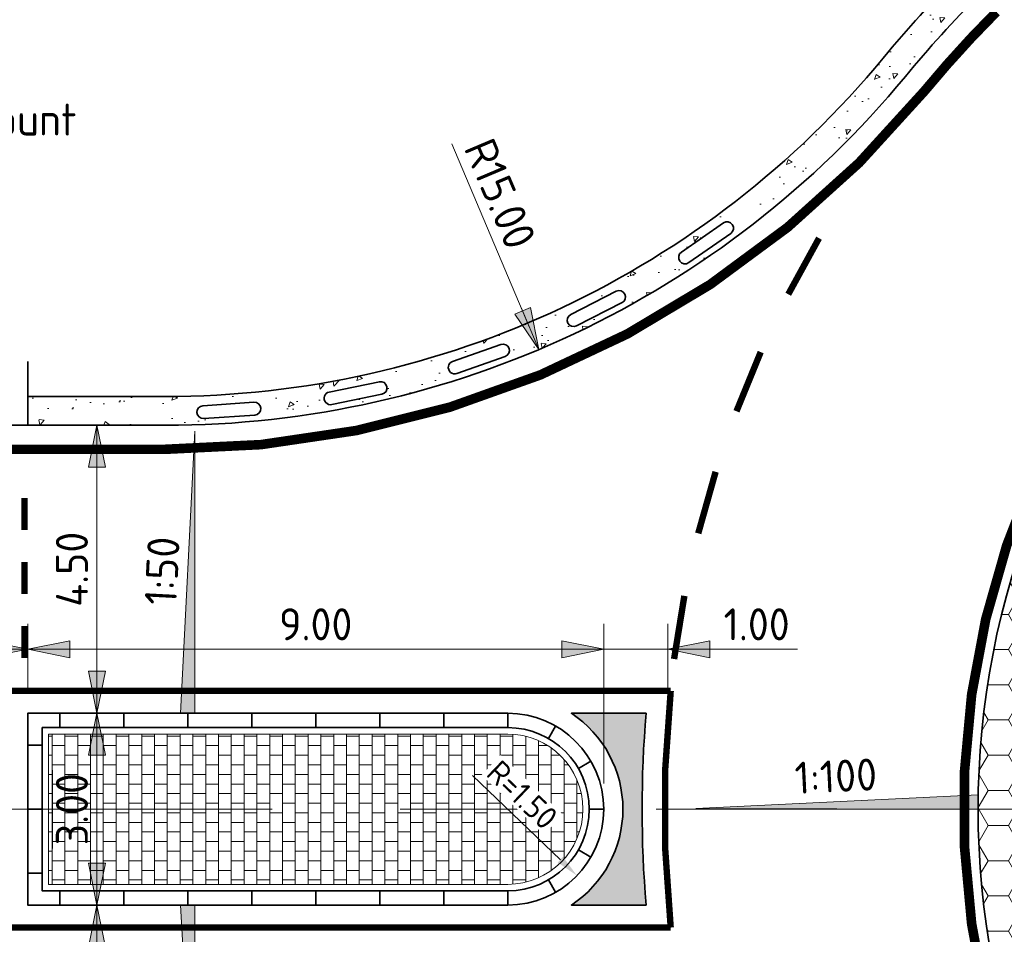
# Model space of a CAD drawing. Header units: metres. Extents: x -699 to 2316, y -1199 to 781.
# Tile 43 of 256: x 479 to 494, y -594 to -579. Entities that reach past the tile are written whole.
import ezdxf
from ezdxf.enums import TextEntityAlignment as Align

# ---------------------------------------------------------------- set-up
doc = ezdxf.new("R2010")
doc.units = ezdxf.units.M
doc.header["$PDMODE"] = 1
for name, pattern in [('AM-AS', [16, 10, -2, 2, -2]), ('VH-RWSBAND', [24, 10, -2, 2, -2, 2, -2, 2, -2]), ('VW-1-1_STREEP', [2, 1, -1])]:
    doc.linetypes.add(name, pattern=pattern)
for name, color, linetype, lineweight in [('B-WE-AM-AS-G', 10, 'AM-AS', 18), ('N-WE-VH-KANTOPSLUITING_TROTTOIRBAND_RWS-G', 210, 'VH-RWSBAND', 35), ('N-WE-VH-KANTVERHARDING-G', 210, 'Continuous', 35), ('N-WE-VH-M-200', 7, 'Continuous', 18), ('N-WE-VH-STOOTBAND-G', 7, 'Continuous', 35), ('N-WE-VH-VERHARDING_ASFALT_CONSTRUCTIE-A', 252, 'Continuous', 18), ('N-WE-VH-VERHARDING_BETON-G', 252, 'Continuous', 35), ('N-WE-VH-VERHARDING_BETONSTRAATSTEEN-A', 252, 'Continuous', 18), ('N-WE-VW-MARKERING_LANGS_STREEP_11-G', 7, 'VW-1-1_STREEP', 13), ('N-WE-VW-MARKERING_LANGS_STREEP_DOORGETROKKEN_010-G', 7, 'Continuous', 13), ('N-WE-VW-MARKERING_LANGS_STREEP_DOORGETROKKEN_015-G', 7, 'Continuous', 13), ('N-WE-VW-MARKERING_PUNTSTUK-G', 7, 'Continuous', 35), ('X-XX-AL-M', 7, 'Continuous', 18), ('X-XX-AL-T18', 10, 'Continuous', 18)]:
    doc.layers.add(name, color=color, linetype=linetype, lineweight=lineweight)
doc.styles.add('NLCS-ISO', font='NLCS-ISO.ttf')
doc.styles.add('NLCS-ISO Standaard', font='NLCS-ISO.ttf')
doc.styles.add('NLCS-ISO-M200-T18', font='NLCS-ISO.ttf', dxfattribs={"height": 0.36})
doc.dimstyles.new('NLCS-M200-T18-PIJL_A_L2_H2', dxfattribs={"dimscale": 0.2, "dimtxt": 2.5, "dimasz": 1.8, "dimexe": 2, "dimexo": 2, "dimgap": 0.7, "dimtad": 1, "dimzin": 0, "dimdsep": 46, "dimtxsty": 'NLCS-ISO-M200-T18', "dimcen": 0, "dimdle": 2, "dimclrd": 256, "dimclre": 256, "dimclrt": 10, "dimazin": 0, "dimtfac": 1, "dimtdec": 3, "dimtofl": 0, "dimtmove": 0, "dimatfit": 3, "dimfxl": 2, "dimtfillclr": 256, "dimtolj": 1, "dimtzin": 0, "dimlwd": -1, "dimlwe": -1, "dimarcsym": 0})
doc.dimstyles.new('NLCS-M200-T25-Pijl-A', dxfattribs={"dimtxt": 0.5, "dimasz": 0.375, "dimexe": 0.4, "dimexo": 0.4, "dimgap": 0.14, "dimtad": 1, "dimlfac": -1, "dimzin": 0, "dimdsep": 46, "dimtxsty": 'NLCS-ISO Standaard', "dimblk": 'Pijl', "dimblk1": 'Pijl', "dimblk2": 'Pijl', "dimcen": 2.5, "dimdle": 2, "dimclrd": 256, "dimclre": 256, "dimclrt": 256, "dimadec": 0, "dimazin": 0, "dimtfac": 1, "dimtofl": 0, "dimtmove": 0, "dimatfit": 3, "dimldrblk": 'Pijl', "dimfxl": 1, "dimtolj": 1, "dimtzin": 0, "dimlwd": 18, "dimlwe": 18, "dimarcsym": 0})
pattern_1 = [(0, (-417.2106068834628, -584.3071553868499), (0.2, 0.15), [0.2, -0.2]), (90, (-417.2106068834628, -584.3071553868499), (-0.2, 1.224646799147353e-17), [])]

# ---------------------------------------------------------------- blocks, each defined once
blk = doc.blocks.new('Pijl')
h = blk.add_hatch(color=256)
h.paths.add_polyline_path([(2.220446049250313e-16, 0), (-1.75, 0.352142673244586), (-1.749922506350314, 1.310063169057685e-14)])
h.paths.add_polyline_path([(-1.749922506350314, 1.310063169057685e-14), (-1.749845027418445, -0.3520757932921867), (0, 0)])
for p, q in [((-1.901878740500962, 1.4210854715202e-14), (0, 0)), ((0, 0), (-1.75, 0.352142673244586)), ((-1.75, 0.352142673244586), (-1.749845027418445, -0.3520757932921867)), ((0, 0), (-1.749845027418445, -0.3520757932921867))]:
    blk.add_line(p, q)
blk = doc.blocks.new('*D819')
at = {"layer": 'Defpoints', "color": 0, "transparency": 16777216}
for p in [(479.0086203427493, -593.2505621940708), (480.0898945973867, -593.2505621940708), (479.0086203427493, -597.2505621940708)]:
    blk.add_point(p, dxfattribs=at)
at = {"layer": 'X-XX-AL-M', "lineweight": 18, "transparency": 16777216}
for p, q in [((479.4086203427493, -593.2505621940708), (480.4898945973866, -593.2505621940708)), ((480.0898945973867, -596.8755621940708), (480.0898945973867, -593.6255621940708)), ((479.4086203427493, -597.2505621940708), (480.4898945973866, -597.2505621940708))]:
    blk.add_line(p, q, dxfattribs=at)
at = {"layer": 'X-XX-AL-M', "lineweight": 18, "transparency": 16777216, "xscale": 0.375, "yscale": 0.375, "zscale": 0.375}
for p, rotation in [((480.0898945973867, -593.2505621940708), 90), ((480.0898945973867, -597.2505621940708), 270)]:
    blk.add_blockref('Pijl', p, dxfattribs=dict(at, rotation=rotation))
at = {"layer": 'X-XX-AL-M', "transparency": 16777216, "insert": (479.6998945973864, -595.2505621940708), "char_height": 0.5, "attachment_point": 5, "rotation": 90, "style": 'NLCS-ISO Standaard'}
blk.add_mtext('\\A1;4.00', dxfattribs=at)
blk = doc.blocks.new('*D820')
at = {"layer": 'Defpoints', "color": 0, "transparency": 16777216}
for p in [(479.0086203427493, -590.2505621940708), (480.0898945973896, -590.2505621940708), (479.0086203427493, -593.2505621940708)]:
    blk.add_point(p, dxfattribs=at)
at = {"layer": 'X-XX-AL-M', "lineweight": 18, "transparency": 16777216}
for p, q in [((479.4086203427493, -590.2505621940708), (480.4898945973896, -590.2505621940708)), ((480.0898945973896, -592.8755621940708), (480.0898945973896, -590.6255621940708)), ((479.4086203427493, -593.2505621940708), (480.4898945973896, -593.2505621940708))]:
    blk.add_line(p, q, dxfattribs=at)
at = {"layer": 'X-XX-AL-M', "lineweight": 18, "transparency": 16777216, "xscale": 0.375, "yscale": 0.375, "zscale": 0.375}
for p, rotation in [((480.0898945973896, -590.2505621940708), 90), ((480.0898945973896, -593.2505621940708), 270)]:
    blk.add_blockref('Pijl', p, dxfattribs=dict(at, rotation=rotation))
at = {"layer": 'X-XX-AL-M', "transparency": 16777216, "insert": (479.6998945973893, -591.7505621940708), "char_height": 0.5, "attachment_point": 5, "rotation": 90, "style": 'NLCS-ISO Standaard', "bg_fill": 3, "box_fill_scale": 1.1, "bg_fill_color": 256, "bg_fill_true_color": 13158600, "bg_fill_transparency": 0}
blk.add_mtext('\\A1;3.00', dxfattribs=at)
blk = doc.blocks.new('*D821')
at = {"layer": 'Defpoints', "color": 0, "transparency": 16777216}
for p in [(479.0086203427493, -585.7505621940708), (480.0898945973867, -585.7505621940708), (479.0086203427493, -590.2505621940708)]:
    blk.add_point(p, dxfattribs=at)
at = {"layer": 'X-XX-AL-M', "lineweight": 18, "transparency": 16777216}
for p, q in [((479.4086203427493, -585.7505621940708), (480.4898945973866, -585.7505621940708)), ((480.0898945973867, -589.8755621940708), (480.0898945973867, -586.1255621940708)), ((479.4086203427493, -590.2505621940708), (480.4898945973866, -590.2505621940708))]:
    blk.add_line(p, q, dxfattribs=at)
at = {"layer": 'X-XX-AL-M', "lineweight": 18, "transparency": 16777216, "xscale": 0.375, "yscale": 0.375, "zscale": 0.375}
for p, rotation in [((480.0898945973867, -585.7505621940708), 90), ((480.0898945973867, -590.2505621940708), 270)]:
    blk.add_blockref('Pijl', p, dxfattribs=dict(at, rotation=rotation))
at = {"layer": 'X-XX-AL-M', "transparency": 16777216, "insert": (479.6998945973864, -588.0005621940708), "char_height": 0.5, "attachment_point": 5, "rotation": 90, "style": 'NLCS-ISO Standaard'}
blk.add_mtext('\\A1;4.50', dxfattribs=at)
blk = doc.blocks.new('*D822')
at = {"layer": 'Defpoints', "color": 0, "transparency": 16777216}
for p in [(476.0086203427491, -589.2508268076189), (476.0086203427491, -590.2505621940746), (479.0086203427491, -590.2505621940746)]:
    blk.add_point(p, dxfattribs=at)
at = {"layer": 'X-XX-AL-M', "lineweight": 18, "transparency": 16777216}
for p, q in [((476.0086203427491, -589.8505621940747), (476.0086203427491, -588.8508268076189)), ((479.0086203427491, -589.8505621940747), (479.0086203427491, -588.8508268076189)), ((478.6336203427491, -589.2508268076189), (476.3836203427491, -589.2508268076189))]:
    blk.add_line(p, q, dxfattribs=at)
at = {"layer": 'X-XX-AL-M', "lineweight": 18, "transparency": 16777216, "xscale": 0.375, "yscale": 0.375, "zscale": 0.375, "rotation": 180}
blk.add_blockref('Pijl', (476.0086203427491, -589.2508268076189), dxfattribs=at)
at = {"layer": 'X-XX-AL-M', "lineweight": 18, "transparency": 16777216, "xscale": 0.375, "yscale": 0.375, "zscale": 0.375}
blk.add_blockref('Pijl', (479.0086203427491, -589.2508268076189), dxfattribs=at)
at = {"layer": 'X-XX-AL-M', "transparency": 16777216, "insert": (477.5086203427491, -588.8608268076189), "char_height": 0.5, "attachment_point": 5, "style": 'NLCS-ISO Standaard'}
blk.add_mtext('\\A1;3.00', dxfattribs=at)
blk = doc.blocks.new('*D825')
at = {"layer": 'Defpoints', "color": 0, "transparency": 16777216}
for p in [(488.0086203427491, -589.2508268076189), (479.0086203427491, -590.2505621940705), (488.0086203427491, -591.7505621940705)]:
    blk.add_point(p, dxfattribs=at)
at = {"layer": 'X-XX-AL-M', "lineweight": 18, "transparency": 16777216}
for p, q in [((479.0086203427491, -589.8505621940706), (479.0086203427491, -588.8508268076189)), ((488.0086203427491, -591.3505621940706), (488.0086203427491, -588.8508268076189)), ((479.3836203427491, -589.2508268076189), (487.6336203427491, -589.2508268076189))]:
    blk.add_line(p, q, dxfattribs=at)
at = {"layer": 'X-XX-AL-M', "lineweight": 18, "transparency": 16777216, "xscale": 0.375, "yscale": 0.375, "zscale": 0.375, "rotation": 180}
blk.add_blockref('Pijl', (479.0086203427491, -589.2508268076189), dxfattribs=at)
at = {"layer": 'X-XX-AL-M', "lineweight": 18, "transparency": 16777216, "xscale": 0.375, "yscale": 0.375, "zscale": 0.375}
blk.add_blockref('Pijl', (488.0086203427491, -589.2508268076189), dxfattribs=at)
at = {"layer": 'X-XX-AL-M', "transparency": 16777216, "insert": (483.5086203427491, -588.8608268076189), "char_height": 0.5, "attachment_point": 5, "style": 'NLCS-ISO Standaard'}
blk.add_mtext('\\A1;9.00', dxfattribs=at)
blk = doc.blocks.new('*D826')
at = {"layer": 'Defpoints', "color": 0, "transparency": 16777216}
for p in [(489.0086203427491, -589.2508268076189), (488.0086203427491, -591.7505621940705), (489.0086203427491, -591.7505621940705)]:
    blk.add_point(p, dxfattribs=at)
at = {"layer": 'X-XX-AL-M', "lineweight": 18, "transparency": 16777216}
for p, q in [((488.0086203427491, -591.3505621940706), (488.0086203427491, -588.8508268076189)), ((489.0086203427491, -591.3505621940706), (489.0086203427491, -588.8508268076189)), ((487.6336203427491, -589.2508268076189), (487.2586203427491, -589.2508268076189)), ((489.3836203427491, -589.2508268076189), (491.0386203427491, -589.2508268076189))]:
    blk.add_line(p, q, dxfattribs=at)
at = {"layer": 'X-XX-AL-M', "lineweight": 18, "transparency": 16777216, "xscale": 0.375, "yscale": 0.375, "zscale": 0.375}
blk.add_blockref('Pijl', (488.0086203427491, -589.2508268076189), dxfattribs=at)
at = {"layer": 'X-XX-AL-M', "lineweight": 18, "transparency": 16777216, "xscale": 0.375, "yscale": 0.375, "zscale": 0.375, "rotation": 180}
blk.add_blockref('Pijl', (489.0086203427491, -589.2508268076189), dxfattribs=at)
at = {"layer": 'X-XX-AL-M', "transparency": 16777216, "insert": (490.3986203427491, -588.8608268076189), "char_height": 0.5, "attachment_point": 5, "style": 'NLCS-ISO Standaard'}
blk.add_mtext('\\A1;1.00', dxfattribs=at)
blk = doc.blocks.new('*D828')
at = {"layer": 'Defpoints', "color": 0, "transparency": 16777216}
for p in [(481.152776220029, -570.7505621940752), (486.9972630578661, -584.5651187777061)]:
    blk.add_point(p, dxfattribs=at)
at = {"layer": 'X-XX-AL-M', "lineweight": 18, "transparency": 16777216}
blk.add_line((485.6364991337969, -581.3486943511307), (486.8511508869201, -584.2197548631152), dxfattribs=at)
at = {"layer": 'X-XX-AL-M', "lineweight": 18, "transparency": 16777216, "xscale": 0.375, "yscale": 0.375, "zscale": 0.375, "rotation": 292.9316316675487}
blk.add_blockref('Pijl', (486.9972630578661, -584.5651187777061), dxfattribs=at)
at = {"layer": 'X-XX-AL-M', "transparency": 16777216, "insert": (486.3911545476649, -582.1315226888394), "char_height": 0.5, "attachment_point": 5, "rotation": 292.9316316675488, "style": 'NLCS-ISO Standaard'}
blk.add_mtext('\\A1;R15.00', dxfattribs=at)
blk = doc.blocks.new('100x10')
at = {"linetype": 'Continuous', "const_width": 0.09999999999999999}
blk.add_lwpolyline([(-0.4999999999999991, 0), (0.5, 0)], dxfattribs=at)
blk = doc.blocks.new('NLCS_Rotondepoot_7.3_R18_2fo')
at = {"layer": 'N-WE-VH-VERHARDING_ASFALT_CONSTRUCTIE-A'}
h = blk.add_hatch(dxfattribs=at)
h.set_pattern_fill('AR-CONC', color=256, scale=0.005, angle=180, style=0)
h.set_pattern_definition([(230.0000000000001, (-417.2106068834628, -584.3071553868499), (-0.9109233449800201, 0.07969542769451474), [0.09525, -1.04775]), (175.0000000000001, (-417.2106068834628, -584.3071553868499), (0.1762171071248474, -0.9552842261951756), [0.0762, -0.83820292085]), (280.4514447, (-417.2865169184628, -584.3005141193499), (-0.7347062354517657, -0.875588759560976), [0.08095004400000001, -0.890451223]), (226.1842000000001, (-417.2106068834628, -584.5611553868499), (-1.35539520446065, 0.2102116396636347), [0.142875, -1.571625]), (276.6355576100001, (-417.3235563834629, -584.5436378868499), (-1.187020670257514, -1.237130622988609), [0.1214251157, -1.3356780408]), (171.1841511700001, (-417.2106068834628, -584.5611553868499), (-1.187020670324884, -1.237130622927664), [0.11429983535, -1.2572986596]), (201, (-417.3376068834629, -584.4976553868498), (-0.7580719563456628, 0.5113259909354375), [0.09525, -1.04775]), (146, (-417.3376068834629, -584.4976553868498), (-0.3090101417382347, -0.9209398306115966), [0.0762, -0.8382]), (251.4514450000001, (-417.4007795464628, -584.4550448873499), (-1.067082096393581, -0.409613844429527), [0.08095004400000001, -0.8904496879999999]), (217.5000000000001, (-417.2106068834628, -584.3071553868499), (-0.01544301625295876, -0.4227751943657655), [0, -0.82804, 0, -0.8509000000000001, 0, -0.8413750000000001]), (187.5, (-417.2106068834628, -584.3071553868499), (-0.3340983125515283, -0.5009028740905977), [0, -0.48514, 0, -0.80899, 0, -0.320675]), (147.5, (-416.9273968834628, -584.3071553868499), (-0.677952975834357, 0.0286437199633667), [0, -0.3174999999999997, 0, -0.9905999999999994, 0, -1.314449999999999]), (137.5, (-416.8003968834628, -584.3071553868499), (-0.7406459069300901, -0.1271324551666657), [0, -0.41275, 0, -0.65786, 0, -0.93345])])
edge = h.paths.add_edge_path()
edge.add_arc((1.138005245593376e-10, -1.101625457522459e-10), 18.00000000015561, 135.0000000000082, 140.4788036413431, ccw=False)
edge.add_line((-12.72792206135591, 12.72792206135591), (-13.04612011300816, 13.0461201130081))
edge.add_arc((-1.135163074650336e-10, -9.163159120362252e-11), 18.45000000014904, 134.9999999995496, 140.4788036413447)
edge.add_arc((-25.45584412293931, 21.00000000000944), 14.55000000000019, 270, 320.4788036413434, ccw=False)
edge.add_line((-25.45584412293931, 6.450000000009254), (-27.60000000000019, 6.450000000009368))
edge.add_line((-27.60000000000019, 6.450000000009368), (-27.60000000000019, 5.999999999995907))
edge.add_line((-27.60000000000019, 5.999999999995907), (-25.45584412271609, 5.999999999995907))
edge.add_arc((-25.45584412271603, 20.99999999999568), 14.99999999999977, 269.9999999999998, 320.478803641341)
edge = h.paths.add_edge_path(flags=16)
edge.add_line((-24.86244373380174, 6.30653628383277), (-24.06426918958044, 6.360549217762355))
edge.add_arc((-24.05751757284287, 6.260777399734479), 0.1000000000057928, -86.12866354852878, 93.87133645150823, ccw=False)
edge.add_line((-24.05076595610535, 6.16100558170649), (-24.84894050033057, 6.106992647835))
edge.add_arc((-24.85569211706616, 6.206764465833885), 0.09999999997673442, 93.87133645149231, 273.87133645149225, ccw=False)
edge = h.paths.add_edge_path(flags=16)
edge.add_line((-22.88828831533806, 6.520440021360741), (-22.10466747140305, 6.681493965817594))
edge.add_arc((-22.08453572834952, 6.583541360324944), 0.1000000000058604, -78.38599064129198, 101.614009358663, ccw=False)
edge.add_line((-22.06440398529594, 6.485588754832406), (-22.84802482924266, 6.32453481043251))
edge.add_arc((-22.86815657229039, 6.422487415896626), 0.09999999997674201, 101.61400935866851, 281.61400935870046, ccw=False)
edge = h.paths.add_edge_path(flags=16)
edge.add_line((-20.96094901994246, 6.998360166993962), (-20.20617020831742, 7.263518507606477))
edge.add_arc((-20.17302541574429, 7.169171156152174), 0.1000000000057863, -70.6433177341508, 109.35668226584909, ccw=False)
edge.add_line((-20.13988062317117, 7.074823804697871), (-20.89465943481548, 6.809665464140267))
edge.add_arc((-20.927804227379, 6.904012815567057), 0.09999999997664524, 109.3566822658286, 289.35668226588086, ccw=False)
edge = h.paths.add_edge_path(flags=16)
edge.add_line((-19.11556843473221, 7.731582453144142), (-18.4033940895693, 8.096010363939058))
edge.add_arc((-18.35784060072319, 8.006988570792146), 0.1000000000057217, -62.90064482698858, 117.09935517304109, ccw=False)
edge.add_line((-18.31228711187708, 7.91796677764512), (-19.02446145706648, 7.553538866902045))
edge.add_arc((-19.07001494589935, 7.642560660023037), 0.09999999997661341, 117.0993551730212, 297.099355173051, ccw=False)
edge = h.paths.add_edge_path(flags=16)
edge.add_line((-17.38579473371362, 8.706737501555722), (-16.72921045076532, 9.163790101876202))
edge.add_arc((-16.67207887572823, 9.081717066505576), 0.1000000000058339, -55.15797191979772, 124.8420280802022, ccw=False)
edge.add_line((-16.61494730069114, 8.999644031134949), (-17.27153158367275, 8.542591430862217))
edge.add_arc((-17.32866315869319, 8.62466446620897), 0.09999999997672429, 124.84202808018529, 304.8420280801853, ccw=False)
h = blk.add_hatch(dxfattribs=at)
h.set_pattern_fill('HONEY', color=256, scale=0.1, angle=180, style=0)
h.set_pattern_definition([(180, (-417.2106068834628, -584.3071553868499), (-0.4762499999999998, -0.2749630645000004), [0.3175, -0.635]), (300.0000000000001, (-417.2106068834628, -584.3071553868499), (0.4762499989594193, -0.2749630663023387), [0.3175, -0.635]), (240, (-417.2106068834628, -584.3071553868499), (-1.040580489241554e-09, -0.5499261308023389), [-0.635, 0.3175])])
h.paths.add_polyline_path([(-6.894291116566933, 6.894291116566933), (-9.015611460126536, 9.015611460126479, 0.1943311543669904), (-12.74801572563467, 0.2249334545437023), (-12.74704875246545, 0.2249806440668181), (-12.74999999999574, 0), (-9.750000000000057, 0, -0.1989123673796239)])
h.paths.add_polyline_path([(-9.750000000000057, 0), (-12.75000000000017, 0, 0.1989123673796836), (-9.015611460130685, -9.015611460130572), (-6.894291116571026, -6.894291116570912, -0.1989123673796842)])
at = {"layer": 'N-WE-VH-VERHARDING_BETONSTRAATSTEEN-A'}
h = blk.add_hatch(dxfattribs=at)
h.set_pattern_fill('VB-KLINKERVERHARDING', color=256, scale=0.2, style=0, pattern_type=2)
h.set_pattern_definition(pattern_1)
edge = h.paths.add_edge_path()
edge.add_line((-27.27499999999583, 1.174999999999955), (-27.2749999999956, -1.174999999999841))
edge.add_line((-27.2749999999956, -1.174999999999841), (-20.09999999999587, -1.174999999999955))
edge.add_arc((-20.09999999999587, 1.13686837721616e-13), 1.175000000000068, 270, 450)
edge.add_line((-20.09999999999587, 1.175000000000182), (-27.27499999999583, 1.174999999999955))
h = blk.add_hatch(dxfattribs=at)
h.set_pattern_fill('VB-KLINKERVERHARDING', color=256, scale=0.2, style=0, pattern_type=2)
h.set_pattern_definition(pattern_1)
edge = h.paths.add_edge_path()
edge.add_line((-27.27499999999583, 1.174999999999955), (-27.2749999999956, -1.174999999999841))
edge.add_line((-27.2749999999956, -1.174999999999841), (-20.09999999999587, -1.174999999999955))
edge.add_arc((-20.09999999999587, 1.13686837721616e-13), 1.175000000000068, 270, 450)
edge.add_line((-20.09999999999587, 1.175000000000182), (-27.27499999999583, 1.174999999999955))
at = {"layer": 'N-WE-VW-MARKERING_PUNTSTUK-G'}
h = blk.add_hatch(color=256, dxfattribs=at)
edge = h.paths.add_edge_path()
edge.add_line((-17.93739111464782, 1.5), (-19.10501256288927, 1.5))
edge.add_arc((-20.09999999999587, 0), 1.800000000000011, -56.44269023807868, 56.44269023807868, ccw=False)
edge.add_line((-19.10501256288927, -1.5), (-17.93739111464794, -1.5))
edge.add_arc((4.263256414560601e-12, -6.821210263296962e-13), 18.00000000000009, 175.2198081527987, 184.7801918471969, ccw=False)
at = {"layer": 'B-WE-AM-AS-G'}
blk.add_lwpolyline([(-97.77888202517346, 0), (0, 0)], dxfattribs=at)
at = {"layer": 'N-WE-VH-KANTOPSLUITING_TROTTOIRBAND_RWS-G'}
for p, q in [((-27.10000000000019, 1.274999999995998), (-27.10000000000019, 1.499999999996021)), ((-26.10000000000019, 1.274999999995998), (-26.10000000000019, 1.499999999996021)), ((-25.10000000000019, 1.274999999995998), (-25.10000000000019, 1.499999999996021)), ((-24.10000000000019, 1.274999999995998), (-24.10000000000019, 1.499999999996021)), ((-23.10000000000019, 1.274999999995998), (-23.10000000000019, 1.499999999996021)), ((-22.10000000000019, 1.274999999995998), (-22.10000000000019, 1.499999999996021)), ((-21.10000000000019, 1.274999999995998), (-21.10000000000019, 1.499999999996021)), ((-20.10000000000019, 1.274999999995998), (-20.10000000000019, 1.499999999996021)), ((-27.60000000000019, 0.999999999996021), (-27.37500000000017, 0.999999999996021)), ((-27.60000000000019, -4.206412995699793e-12), (-27.37500000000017, -4.206412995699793e-12)), ((-27.60000000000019, -1.000000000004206), (-27.37500000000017, -1.000000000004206)), ((-27.10000000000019, -1.500000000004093), (-27.10000000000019, -1.27500000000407)), ((-26.10000000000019, -1.500000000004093), (-26.10000000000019, -1.27500000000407)), ((-25.10000000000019, -1.500000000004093), (-25.10000000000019, -1.27500000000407)), ((-24.10000000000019, -1.500000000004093), (-24.10000000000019, -1.27500000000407)), ((-23.10000000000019, -1.500000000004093), (-23.10000000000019, -1.27500000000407)), ((-22.10000000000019, -1.500000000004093), (-22.10000000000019, -1.27500000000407)), ((-21.10000000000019, -1.500000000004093), (-21.10000000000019, -1.27500000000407)), ((-20.10000000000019, -1.500000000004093), (-20.10000000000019, -1.27500000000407))]:
    blk.add_line(p, q, dxfattribs=at)
at = {"layer": 'N-WE-VH-KANTVERHARDING-G'}
for points in [[(-12.72792206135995, 12.72792206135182, 0.02391034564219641), (-13.88500588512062, 11.45454545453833, -0.2238875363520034), (-25.45584412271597, 5.999999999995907), (-30.31320277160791, 5.999999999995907, 0.02492232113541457), (-35.28838872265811, 5.751859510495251), (-46.38136424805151, 4.642561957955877, -0.02492232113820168), (-66.28210805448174, 3.649999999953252), (-97.7788820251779, 3.65000000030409)], [(-9.015611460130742, -9.015611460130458, -0.4142135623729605), (-9.015611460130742, 9.015611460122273, 0.4142135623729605)]]:
    blk.add_lwpolyline(points, format="xyb", dxfattribs=at)
blk.add_lwpolyline([(-27.60000000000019, 5.999999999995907), (-27.60000000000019, 6.999999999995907)], dxfattribs=at)
for points in [[(-20.10000000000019, -1.500000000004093, 0.9999999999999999), (-20.10000000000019, 1.499999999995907), (-27.60000000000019, 1.499999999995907), (-27.60000000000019, -1.500000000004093)], [(-27.37500000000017, 1.274999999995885), (-27.37500000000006, -1.275000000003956), (-20.10000000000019, -1.27500000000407, 0.9999999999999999), (-20.10000000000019, 1.274999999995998)]]:
    blk.add_lwpolyline(points, format="xyb", close=True, dxfattribs=at)
at = {"layer": 'N-WE-VH-KANTVERHARDING-G', "flags": 128}
for points in [[(-27.10000000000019, 1.274999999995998), (-27.10000000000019, 1.499999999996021)], [(-26.10000000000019, 1.274999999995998), (-26.10000000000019, 1.499999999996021)], [(-25.10000000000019, 1.274999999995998), (-25.10000000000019, 1.499999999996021)], [(-24.10000000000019, 1.274999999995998), (-24.10000000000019, 1.499999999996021)], [(-23.10000000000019, 1.274999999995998), (-23.10000000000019, 1.499999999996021)], [(-22.10000000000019, 1.274999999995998), (-22.10000000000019, 1.499999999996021)], [(-21.10000000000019, 1.274999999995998), (-21.10000000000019, 1.499999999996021)], [(-20.10000000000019, 1.274999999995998), (-20.10000000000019, 1.499999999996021)], [(-19.4630782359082, 1.104516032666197), (-19.35068027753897, 1.29943062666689)], [(-27.60000000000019, 0.999999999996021), (-27.37500000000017, 0.999999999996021)], [(-18.99548396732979, 0.6369217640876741), (-18.80056937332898, 0.749319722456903)], [(-27.60000000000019, -4.206412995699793e-12), (-27.37500000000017, -4.206412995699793e-12)], [(-18.8250000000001, -4.092726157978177e-12), (-18.60000000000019, -4.092726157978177e-12)], [(-18.99548396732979, -0.6369217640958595), (-18.80056937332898, -0.7493197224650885)], [(-27.60000000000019, -1.000000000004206), (-27.37500000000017, -1.000000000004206)], [(-19.4630782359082, -1.104516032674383), (-19.35068027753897, -1.299430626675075)], [(-27.10000000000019, -1.500000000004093), (-27.10000000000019, -1.27500000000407)], [(-26.10000000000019, -1.500000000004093), (-26.10000000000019, -1.27500000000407)], [(-25.10000000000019, -1.500000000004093), (-25.10000000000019, -1.27500000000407)], [(-24.10000000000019, -1.500000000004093), (-24.10000000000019, -1.27500000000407)], [(-23.10000000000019, -1.500000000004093), (-23.10000000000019, -1.27500000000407)], [(-22.10000000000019, -1.500000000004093), (-22.10000000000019, -1.27500000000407)], [(-21.10000000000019, -1.500000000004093), (-21.10000000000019, -1.27500000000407)], [(-20.10000000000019, -1.500000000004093), (-20.10000000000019, -1.27500000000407)]]:
    blk.add_lwpolyline(points, dxfattribs=at)
at = {"layer": 'N-WE-VH-STOOTBAND-G', "flags": 128}
for points in [[(-17.38579473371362, 8.706737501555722), (-16.72921045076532, 9.163790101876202, -1), (-16.61494730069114, 8.999644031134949), (-17.27153158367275, 8.542591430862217, -1)], [(-19.11556843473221, 7.731582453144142), (-18.4033940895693, 8.096010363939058, -1), (-18.31228711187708, 7.91796677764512), (-19.02446145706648, 7.553538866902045, -1)], [(-20.96094901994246, 6.998360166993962), (-20.20617020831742, 7.263518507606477, -1), (-20.13988062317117, 7.074823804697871), (-20.89465943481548, 6.809665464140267, -1)], [(-22.88828831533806, 6.520440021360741), (-22.10466747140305, 6.681493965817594, -1), (-22.06440398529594, 6.485588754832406), (-22.84802482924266, 6.32453481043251, -1)], [(-24.86244373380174, 6.30653628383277), (-24.06426918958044, 6.360549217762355, -1), (-24.05076595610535, 6.16100558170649), (-24.84894050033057, 6.106992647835, -1)]]:
    blk.add_lwpolyline(points, format="xyb", close=True, dxfattribs=at)
at = {"layer": 'N-WE-VH-VERHARDING_BETON-G'}
blk.add_line((-25.45584412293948, 6.450000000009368), (-27.60000000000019, 6.450000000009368), dxfattribs=at)
blk.add_lwpolyline([(-25.45584412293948, 6.450000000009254, 0.2238875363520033), (-14.23213103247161, 11.74090909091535, -0.02391034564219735), (-13.04612011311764, 13.04612011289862)], format="xyb", dxfattribs=at)
at = {"layer": 'N-WE-VH-VERHARDING_BETONSTRAATSTEEN-A'}
blk.add_lwpolyline([(-27.27499999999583, 1.174999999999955), (-27.2749999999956, -1.174999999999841), (-20.09999999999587, -1.174999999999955, 1), (-20.09999999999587, 1.175000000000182)], format="xyb", close=True, dxfattribs=at)
blk.add_lwpolyline([(-27.27499999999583, 1.174999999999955), (-27.2749999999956, -1.174999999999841), (-20.09999999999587, -1.174999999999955, 1), (-20.09999999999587, 1.175000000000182)], format="xyb", close=True, dxfattribs=at)
at = {"layer": 'N-WE-VW-MARKERING_LANGS_STREEP_11-G', "linetype": 'Continuous', "const_width": 0.09999999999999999}
for points in [[(-15.23527579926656, 8.925181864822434), (-15.71611301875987, 8.048371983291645)], [(-16.14675781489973, 7.145258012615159), (-16.52536858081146, 6.219702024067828)], [(-16.85113455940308, 5.273686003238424), (-17.12266264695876, 4.31125548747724)], [(-17.33937139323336, 3.334471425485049), (-17.50033406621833, 2.347510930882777)]]:
    blk.add_lwpolyline(points, dxfattribs=at)
at = {"layer": 'N-WE-VW-MARKERING_LANGS_STREEP_DOORGETROKKEN_010-G'}
for points, const_width in [([(-9.174710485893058, 9.17471048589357, 0.4142135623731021), (-9.174710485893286, -9.174710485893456, 1)], 0.15), ([(-32.59999999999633, -1.849999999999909), (-17.55277755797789, -1.850000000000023, -0.05255267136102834), (-17.55277755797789, 1.850000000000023), (-32.59999999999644, 1.850000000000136), (-49.59999999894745, 0.1500000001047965)], 0.1)]:
    blk.add_lwpolyline(points, format="xyb", dxfattribs=dict(at, const_width=const_width))
at = {"layer": 'N-WE-VW-MARKERING_LANGS_STREEP_DOORGETROKKEN_010-G', "const_width": 0.1}
for points in [[(-27.6499999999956, 4.86221608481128), (-27.6499999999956, 4.36221608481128)], [(-27.6499999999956, 3.86221608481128), (-27.6499999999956, 3.36221608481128)], [(-27.6499999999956, 2.86221608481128), (-27.6499999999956, 2.36221608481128)]]:
    blk.add_lwpolyline(points, dxfattribs=at)
at = {"layer": 'N-WE-VW-MARKERING_LANGS_STREEP_DOORGETROKKEN_015-G', "const_width": 0.15}
blk.add_lwpolyline([(-12.46275701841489, 12.46275701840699, 0.02391034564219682), (-13.59573492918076, 11.21590909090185, -0.223887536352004), (-25.45584412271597, 5.624999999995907), (-30.31320277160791, 5.624999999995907, 0.02492232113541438), (-35.2510748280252, 5.378720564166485), (-48.86266088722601, 4.017561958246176, -0.02492232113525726), (-68.76340469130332, 3.025000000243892), (-71.76340469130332, 3.025000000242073)], format="xyb", dxfattribs=at)
at = {"layer": 'N-WE-VW-MARKERING_LANGS_STREEP_DOORGETROKKEN_015-G'}
blk.add_arc((-2.273736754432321e-13, -4.888534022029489e-12), 17.62500000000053, 135.0000000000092, 141.3529559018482, dxfattribs=at)
at = {"layer": 'N-WE-VW-MARKERING_PUNTSTUK-G'}
blk.add_lwpolyline([(-17.93739111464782, 1.5), (-19.10501256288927, 1.5, -0.5366750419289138), (-19.10501256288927, -1.5), (-17.93739111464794, -1.5, -0.04173925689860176)], format="xyb", close=True, dxfattribs=at)
at = {"layer": 'N-WE-VW-MARKERING_LANGS_STREEP_11-G'}
for p, rotation in [((-15.47569440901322, 8.48677692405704), 241.2599035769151), ((-16.33606319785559, 6.682480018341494), 247.752343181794), ((-16.98689860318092, 4.792470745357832), 254.2447827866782), ((-17.41985272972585, 2.840991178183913), 260.7372223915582)]:
    blk.add_blockref('100x10', p, dxfattribs=dict(at, rotation=rotation))
blk = doc.blocks.new('*D851')
at = {"layer": 'Defpoints', "color": 0, "transparency": 16777216}
for p in [(506.6086203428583, -591.750562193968), (492.5137794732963, -602.9458942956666)]:
    blk.add_point(p, dxfattribs=at)
at = {"layer": 'X-XX-AL-M', "lineweight": 18, "transparency": 16777216}
blk.add_line((494.7450830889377, -601.1736014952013), (492.8074219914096, -602.7126582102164), dxfattribs=at)
at = {"layer": 'X-XX-AL-M', "lineweight": 18, "transparency": 16777216, "xscale": 0.375, "yscale": 0.375, "zscale": 0.375, "rotation": 218.4596175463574}
blk.add_blockref('Pijl', (492.5137794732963, -602.9458942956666), dxfattribs=at)
at = {"layer": 'X-XX-AL-M', "transparency": 16777216, "insert": (493.7077251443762, -601.4995056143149), "char_height": 0.5, "attachment_point": 5, "rotation": 38.45961754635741, "style": 'NLCS-ISO Standaard'}
blk.add_mtext('\\A1;R18.00', dxfattribs=at)
blk = doc.blocks.new('*D2112')
at = {"layer": 'Defpoints', "color": 0, "transparency": 16777216}
blk.add_point((487.5912715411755, -592.7887656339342), dxfattribs=at)
at = {"layer": 'X-XX-AL-M', "transparency": 16777216}
blk.add_line((485.9600770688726, -591.2245391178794), (487.3314352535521, -592.539596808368), dxfattribs=at)
blk.add_solid([(487.3729633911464, -592.4962907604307), (487.2899071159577, -592.5829028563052), (487.5912715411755, -592.7887656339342)], dxfattribs=at)
at = {"layer": 'X-XX-AL-M', "color": 10, "transparency": 16777216, "insert": (486.7373214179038, -591.5265179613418), "char_height": 0.36, "attachment_point": 5, "rotation": 316.20059912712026, "style": 'NLCS-ISO-M200-T18', "bg_fill": 3, "box_fill_scale": 1.1, "bg_fill_color": 256, "bg_fill_true_color": 13158600, "bg_fill_transparency": 0}
blk.add_mtext('\\A1;R=1.50', dxfattribs=at)
at = {"layer": 'Defpoints', "color": 0, "transparency": 16777216}
blk.add_point((486.5086203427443, -591.7505621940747), dxfattribs=at)

msp = doc.modelspace()

# ---------------------------------------------------------------- hatches: boundary and pattern name
at = {"layer": 'X-XX-AL-T18'}
for points in [[(481.6211136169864, -585.8393320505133), (481.6211136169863, -590.2493320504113), (481.3961270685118, -590.2517923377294)], [(489.4486308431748, -591.7409386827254), (493.8586203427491, -591.7505621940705), (493.8615715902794, -591.5255815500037)], [(481.6211136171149, -597.179081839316), (481.6211136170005, -593.2517923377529), (481.3961270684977, -593.2493320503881)]]:
    msp.add_hatch(color=256, dxfattribs=at).paths.add_polyline_path(points)

# ---------------------------------------------------------------- linework, layer by layer
at = {"layer": 'X-XX-AL-M', "lineweight": 18}
msp.add_line((488.0086203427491, -589.2508268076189), (489.0086203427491, -589.2508268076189), dxfattribs=at)
at = {"layer": 'X-XX-AL-T18', "flags": 128}
for points in [[(481.6211136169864, -585.8393320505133), (481.6211136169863, -590.2493320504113), (481.3961270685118, -590.2517923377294), (481.6211136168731, -585.8393320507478)], [(489.4486308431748, -591.7409386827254), (493.8586203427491, -591.7505621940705), (493.8615715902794, -591.5255815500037), (489.4486308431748, -591.7409386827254)], [(481.6211136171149, -597.179081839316), (481.6211136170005, -593.2517923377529), (481.3961270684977, -593.2493320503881), (481.6211136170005, -597.1790818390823)]]:
    msp.add_lwpolyline(points, dxfattribs=at)

# ---------------------------------------------------------------- texts
at = {"layer": 'X-XX-AL-T18', "style": 'NLCS-ISO'}
for s, rotation, p in [('1:50', 87.08107840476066, (481.5086203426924, -588.0455621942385)), ('1:100', 2.793890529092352, (491.6551012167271, -591.6332601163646))]:
    msp.add_text(s, height=0.5, rotation=rotation, dxfattribs=at).set_placement(p, align=Align.BOTTOM_CENTER)

# ---------------------------------------------------------------- dimensions: what is measured, and where the dimension line sits
at = {"layer": 'X-XX-AL-M'}
for center, mpoint, picture, middle in [((481.152776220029, -570.7505621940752), (486.9972630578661, -584.5651187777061), '*D828', (486.0319760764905, -582.2834793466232)), ((506.6086203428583, -591.750562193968), (492.5137794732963, -602.9458942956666), '*D851', (493.9502906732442, -601.8048938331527))]:
    dim = msp.add_radius_dim(center=center, mpoint=mpoint, dimstyle='NLCS-M200-T25-Pijl-A', dxfattribs=at)
    dim.commit()
    dim.dimension.update_dxf_attribs({"geometry": picture, "text_midpoint": middle, "dimtype": 164})
dim = msp.add_linear_dim(base=(489.0086203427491, -589.2508268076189), p1=(488.0086203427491, -591.7505621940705), p2=(489.0086203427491, -591.7505621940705), dimstyle='NLCS-M200-T25-Pijl-A', dxfattribs=at)
dim.commit()
dim.dimension.update_dxf_attribs({"geometry": '*D826', "text_midpoint": (490.3986203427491, -589.2508268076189), "dimtype": 160})
dim = msp.add_linear_dim(base=(480.0898945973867, -593.2505621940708), p1=(479.0086203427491, -597.2505621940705), p2=(479.0086203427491, -593.2505621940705), angle=90, dimstyle='NLCS-M200-T25-Pijl-A', dxfattribs=at)
dim.commit()
dim.dimension.update_dxf_attribs({"geometry": '*D819', "text_midpoint": (479.6998945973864, -595.2505621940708)})

# ---------------------------------------------------------------- next in the draw order: dimensions: what is measured, and where the dimension line sits
dim = msp.add_linear_dim(base=(480.0898945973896, -590.2505621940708), p1=(479.0086203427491, -593.2505621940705), p2=(479.0086203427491, -590.2505621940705), angle=90, dimstyle='NLCS-M200-T25-Pijl-A', override={"dimtfill": 1}, dxfattribs=at)
dim.commit()
dim.dimension.update_dxf_attribs({"geometry": '*D820', "text_midpoint": (479.6998945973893, -591.7505621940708)})

# ---------------------------------------------------------------- next in the draw order: block references
msp.add_blockref('NLCS_Rotondepoot_7.3_R18_2fo', (506.6086203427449, -591.7505621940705))

# ---------------------------------------------------------------- next in the draw order: dimensions: what is measured, and where the dimension line sits
dim = msp.add_linear_dim(base=(480.0898945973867, -585.7505621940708), p1=(479.0086203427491, -590.2505621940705), p2=(479.0086203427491, -585.7505621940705), angle=90, dimstyle='NLCS-M200-T25-Pijl-A', dxfattribs=at)
dim.commit()
dim.dimension.update_dxf_attribs({"geometry": '*D821', "text_midpoint": (479.6998945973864, -588.0005621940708)})
for base, p1, p2, picture, middle in [((476.0086203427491, -589.2508268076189), (479.0086203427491, -590.2505621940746), (476.0086203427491, -590.2505621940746), '*D822', (477.5086203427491, -588.8608268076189)), ((488.0086203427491, -589.2508268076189), (479.0086203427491, -590.2505621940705), (488.0086203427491, -591.7505621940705), '*D825', (483.5086203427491, -588.8608268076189))]:
    dim = msp.add_linear_dim(base=base, p1=p1, p2=p2, dimstyle='NLCS-M200-T25-Pijl-A', dxfattribs=at)
    dim.commit()
    dim.dimension.update_dxf_attribs({"geometry": picture, "text_midpoint": middle})

# ---------------------------------------------------------------- next in the draw order: texts
at = {"layer": 'N-WE-VH-M-200', "insert": (479.7727022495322, -581.3720572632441), "char_height": 0.5, "attachment_point": 9, "style": 'NLCS-ISO Standaard', "bg_fill": 3, "box_fill_scale": 1.1, "bg_fill_color": 256, "bg_fill_transparency": 0}
msp.add_mtext('1e stootband na tangentpunt', dxfattribs=at)

# ---------------------------------------------------------------- next in the draw order: dimensions: what is measured, and where the dimension line sits
at = {"layer": 'X-XX-AL-M'}
dim = msp.add_radius_dim(center=(486.5086203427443, -591.7505621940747), mpoint=(487.5912715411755, -592.7887656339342), dimstyle='NLCS-M200-T18-PIJL_A_L2_H2', override={"dimpost": 'R=<>', "dimtfill": 1}, dxfattribs=at)
dim.commit()
dim.dimension.update_dxf_attribs({"geometry": '*D2112', "text_midpoint": (486.5158380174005, -591.7574835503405), "dimtype": 164})

doc.saveas('drawing.dxf')
